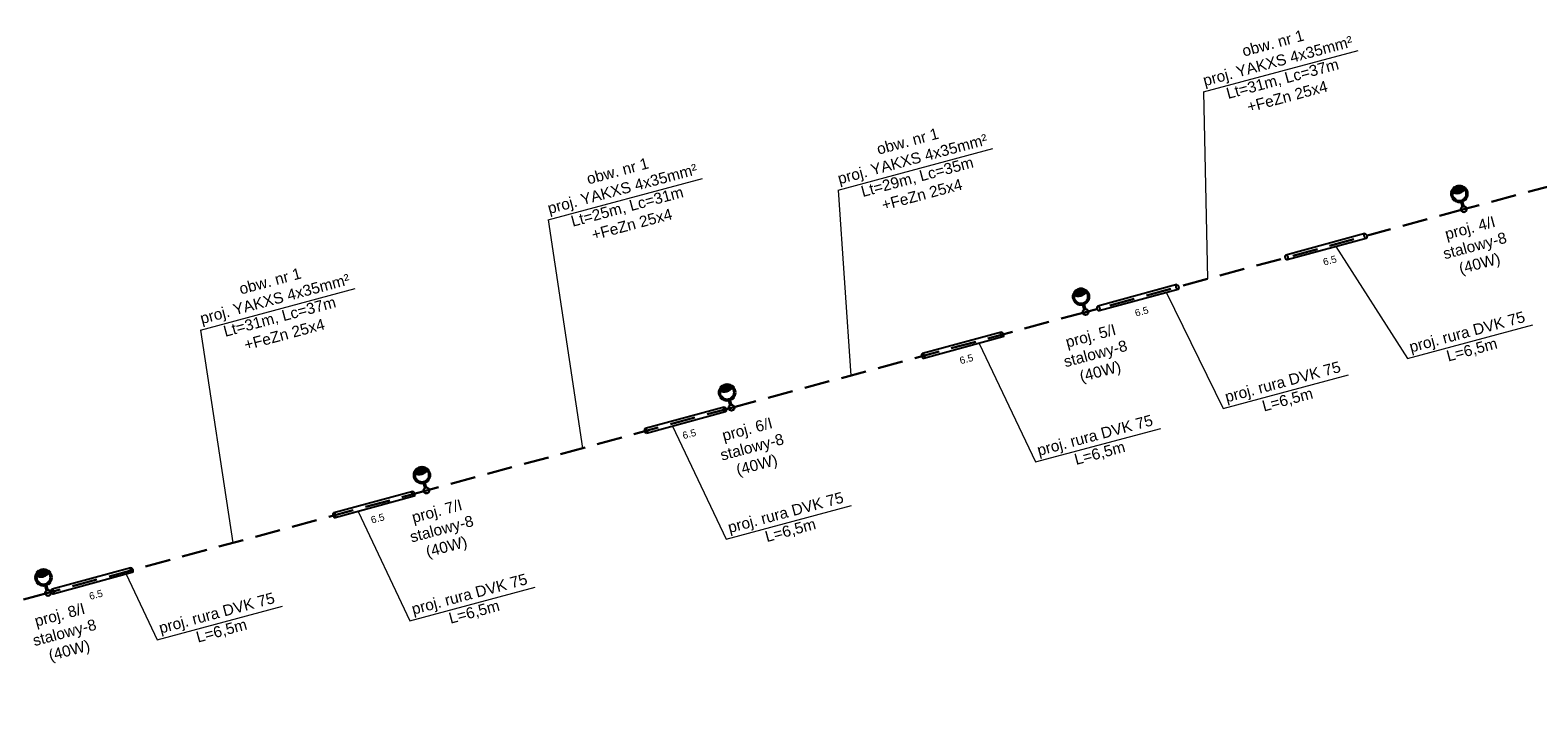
# Model space of a CAD drawing. Header units: metres. Extents: x 7457961 to 7458440, y 5635997 to 5636159.
# Tile 3 of 4: x 7458195 to 7458315, y 5636062 to 5636115. Entities that reach past the tile are written whole.
import ezdxf

# ---------------------------------------------------------------- set-up
doc = ezdxf.new("R2010")
doc.units = ezdxf.units.M
doc.linetypes.add('JIS_02_2.0', pattern=[3, 2, -1])
doc.layers.add('E Oświetlenie drogowe', color=1, linetype='Continuous', lineweight=50)
doc.layers.add('el opis', color=7, linetype='Continuous', true_color=0x000000)
for name, color, linetype in [('el proj. lampa', 1, 'Continuous'), ('el proj. linia kablowa', 1, 'Continuous'), ('el proj. rura', 1, 'Continuous'), ('el proj. słup', 1, 'Continuous')]:
    doc.layers.add(name, color=color, linetype=linetype)
doc.styles.add('ARIAL', font='arial.ttf')
doc.styles.get("Standard").update_dxf_attribs({"font": 'arial.ttf'})
doc.dimstyles.get("Standard").update_dxf_attribs({"dimtxt": 0.18, "dimasz": 0.18, "dimexe": 0.18, "dimexo": 0.0625, "dimgap": 0.09, "dimtad": 0, "dimtih": 1, "dimtoh": 1, "dimdec": 4, "dimzin": 0, "dimdsep": 46, "dimtxsty": 'Standard', "dimcen": 0.09, "dimadec": 0, "dimazin": 0, "dimtfac": 1, "dimtdec": 4, "dimtofl": 0, "dimtmove": 0, "dimatfit": 3, "dimfxl": 0, "dimtolj": 1, "dimtzin": 0, "dimarcsym": 0})

# ---------------------------------------------------------------- blocks, each defined once
blk = doc.blocks.new('lampa')
at = {"layer": 'E Oświetlenie drogowe', "linetype": 'Continuous'}
h = blk.add_hatch(color=0, dxfattribs=at)
h.dxf.hatch_style = 1
h.paths.add_polyline_path([(7455720.69, 5643159.35, 0.138759), (7455720.78, 5643159.99, 0.494664), (7455719.44, 5643158.65, 0.333046)])
at = {"layer": 'E Oświetlenie drogowe', "color": 0, "linetype": 'Continuous'}
blk.add_line((7455718.75, 5643160.67), (7455718.13, 5643161.28), dxfattribs=at)
blk.add_circle((7455719.6, 5643159.83), 1.2, dxfattribs=at)
blk.add_arc((7455720.63, 5643158.81), 1.2, 82.5157, 187.7954, dxfattribs=at)
blk = doc.blocks.new('*D30704')
at = {"color": 0, "insert": (7483823.89, 5621923.48), "char_height": 1, "attachment_point": 5}
blk.add_mtext('\\A1;6.5', dxfattribs=at)
blk = doc.blocks.new('_None')
blk = doc.blocks.new('*U30703')
at = {"color": 1}
for points in [[(7483829.65628, 5621925.86618), (7483818.09718, 5621925.82402)], [(7483829.65884, 5621925.1667), (7483818.09973, 5621925.12454)]]:
    blk.add_lwpolyline(points, dxfattribs=at)
for centre in [(7483818.09846, 5621925.47428), (7483829.65756, 5621925.51644)]:
    blk.add_ellipse(centre, major_axis=(0.00128, -0.34974), ratio=0.466062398, start_param=-3.141592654, end_param=3.141592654, dxfattribs=at)
at = {"color": 18, "true_color": 0x000000}
dim = blk.add_aligned_dim(p1=(7483829.65756, 5621925.51644), p2=(7483818.09846, 5621925.47428), distance=2.01601, dimstyle='Standard', override={"dimscale": 1, "dimtxt": 1, "dimtih": 1, "dimtoh": 1, "dimlfac": 0.56, "dimrnd": 0.1, "dimzin": 8, "dimblk1": 'None', "dimblk2": 'None', "dimsah": 1, "dimse1": 1, "dimse2": 1, "dimsd1": 1, "dimsd2": 1, "dimlwd": 0}, dxfattribs=at)
dim.commit()
dim.dimension.update_dxf_attribs({"geometry": '*D30704', "text_midpoint": (7483823.88536, 5621923.47937)})

msp = doc.modelspace()

# ---------------------------------------------------------------- linework, layer by layer
at = {"layer": 'el opis', "lineweight": 18}
for p, q in [((7458288.15, 5636109.89), (7458300.38, 5636113.16)), ((7458288.15, 5636109.89), (7458288.46, 5636095.12)), ((7458259.26, 5636102.14), (7458271.49, 5636105.41)), ((7458236.32, 5636099.79), (7458248.54, 5636103.06)), ((7458259.26, 5636102.14), (7458260.26, 5636087.48)), ((7458236.32, 5636099.79), (7458239.04, 5636081.74)), ((7458298.63, 5636097.67), (7458304.3, 5636088.82)), ((7458208.84, 5636091.08), (7458221.07, 5636094.36)), ((7458285.22, 5636094.03), (7458289.71, 5636084.87)), ((7458208.84, 5636091.08), (7458211.39, 5636074.26)), ((7458270.41, 5636090.02), (7458274.86, 5636080.65)), ((7458246.17, 5636083.47), (7458250.4, 5636074.56)), ((7458221.3, 5636076.73), (7458225.39, 5636068.11)), ((7458202.96, 5636071.78), (7458205.42, 5636066.61))]:
    msp.add_line(p, q, dxfattribs=at)
for points in [[(7458304.3, 5636088.82), (7458314.21, 5636091.48)], [(7458289.71, 5636084.87), (7458299.63, 5636087.53)], [(7458274.86, 5636080.65), (7458284.78, 5636083.31)], [(7458250.4, 5636074.56), (7458260.32, 5636077.21)], [(7458225.39, 5636068.11), (7458235.31, 5636070.76)], [(7458205.42, 5636066.61), (7458215.33, 5636069.27)]]:
    msp.add_lwpolyline(points, dxfattribs=at)
at = {"layer": 'el proj. linia kablowa', "color": 1, "linetype": 'JIS_02_2.0', "lineweight": 30}
for points in [[(7458338.64, 5636108.81), (7458330.23, 5636106.42), (7458308.74, 5636100.62)], [(7458308.74, 5636100.62), (7458278.83, 5636092.5)], [(7458278.83, 5636092.5), (7458250.83, 5636084.94)], [(7458250.83, 5636084.94), (7458226.7, 5636078.4)], [(7458226.7, 5636078.4), (7458196.78, 5636070.31)], [(7458196.78, 5636070.31), (7458165.91, 5636061.94)]]:
    msp.add_lwpolyline(points, dxfattribs=at)
at = {"layer": 'el proj. słup', "color": 1, "lineweight": 30}
for centre in [(7458308.74, 5636100.62), (7458278.83, 5636092.5), (7458250.83, 5636084.94), (7458226.7, 5636078.4), (7458196.78, 5636070.31)]:
    msp.add_circle(centre, 0.225, dxfattribs=at)

# ---------------------------------------------------------------- block references
at = {"layer": 'el proj. lampa', "color": 1, "xscale": 0.4999999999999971, "yscale": 0.4999999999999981, "zscale": 0.4999999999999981, "rotation": 150.8699217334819}
for p in [(12088184.74, 6286099.44), (12088154.82, 6286091.32), (12088126.83, 6286083.75), (12088102.7, 6286077.22), (12088072.77, 6286069.13)]:
    msp.add_blockref('lampa', p, dxfattribs=at)
at = {"layer": 'el proj. rura', "xscale": 0.5600000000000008, "yscale": 0.5599999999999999, "zscale": 0.5599999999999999, "rotation": 14.97246809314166}
for p in [(4223011.6, 1511953.07), (4222996.72, 1511949.04), (4222982.86, 1511945.28), (4222960.94, 1511939.36), (4222936.3, 1511932.69), (4222914.02, 1511926.66)]:
    msp.add_blockref('*U30703', p, dxfattribs=at)

# ---------------------------------------------------------------- texts
at = {"layer": 'el opis', "char_height": 0.8726, "width": 23.41, "attachment_point": 1, "rotation": 15}
for s, insert in [('\\pxqc;obw. nr 1\\Pproj. YAKXS 4x35mm² \\PLt=31m, Lc=37m\\P+FeZn 25x4', (7458282.23, 5636111.14)), ('\\pxqc;obw. nr 1\\Pproj. YAKXS 4x35mm² \\PLt=29m, Lc=35m\\P+FeZn 25x4', (7458253.34, 5636103.39)), ('\\pxqc;obw. nr 1\\Pproj. YAKXS 4x35mm² \\PLt=25m, Lc=31m\\P+FeZn 25x4', (7458230.4, 5636101.04)), ('\\pxqc;obw. nr 1\\Pproj. YAKXS 4x35mm² \\PLt=31m, Lc=37m\\P+FeZn 25x4', (7458202.92, 5636092.34))]:
    msp.add_mtext(s, dxfattribs=dict(at, insert=insert))
at = {"layer": 'el opis', "char_height": 0.8726, "attachment_point": 1, "rotation": 15, "style": 'ARIAL'}
for s, insert, width in [('\\pxqc;proj. 4/I\\Pstalowy-8\\P(40W)', (7458304.69, 5636098.39), 9.1687), ('\\pxqc;proj. rura DVK 75\\PL=6,5m', (7458304.18, 5636090.1, -0.54), 9.7428), ('\\pxqc;proj. 5/I\\Pstalowy-8\\P(40W)', (7458274.69, 5636089.86), 9.1687), ('\\pxqc;proj. rura DVK 75\\PL=6,5m', (7458289.6, 5636086.15, -0.54), 9.7428), ('\\pxqc;proj. 6/I\\Pstalowy-8\\P(40W)', (7458247.53, 5636082.48), 9.1687), ('\\pxqc;proj. rura DVK 75\\PL=6,5m', (7458274.75, 5636081.93, -0.54), 9.7428), ('\\pxqc;proj. rura DVK 75\\PL=6,5m', (7458250.29, 5636075.83, -0.54), 9.7428), ('\\pxqc;proj. 7/I\\Pstalowy-8\\P(40W)', (7458222.99, 5636076.01), 9.1687), ('\\pxqc;proj. rura DVK 75\\PL=6,5m', (7458225.28, 5636069.38, -0.54), 9.7428), ('\\pxqc;proj. rura DVK 75\\PL=6,5m', (7458205.3, 5636067.89, -0.54), 9.7428), ('\\pxqc;proj. 8/I\\Pstalowy-8\\P(40W)', (7458193.16, 5636067.82), 9.1687)]:
    msp.add_mtext(s, dxfattribs=dict(at, insert=insert, width=width))

doc.saveas('drawing.dxf')
